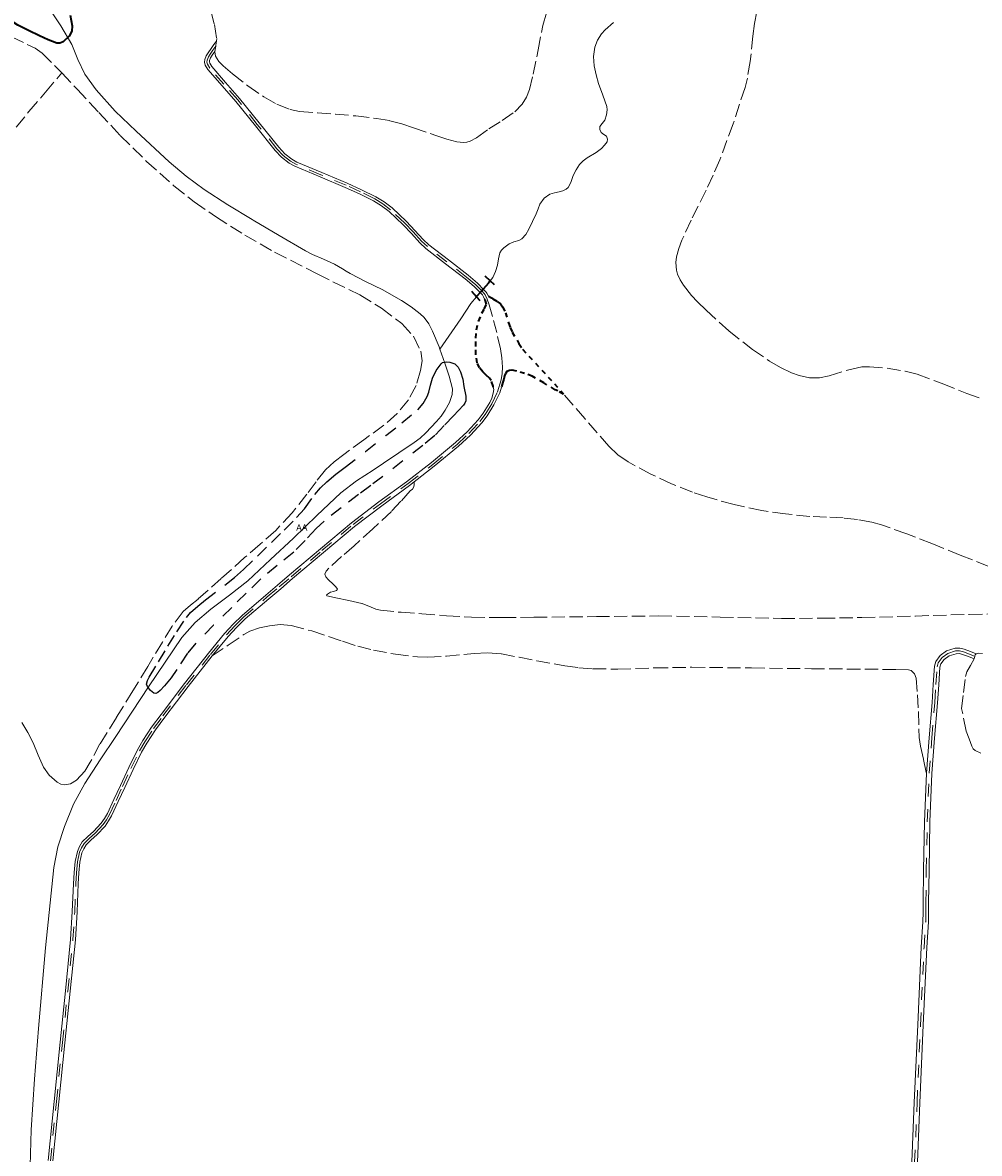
# Model space of a CAD drawing. Header units: metres. Extents: x 397317 to 400830, y 4588008 to 4590370.
# Tile 28 of 88: x 398714 to 399092, y 4588972 to 4589419. Entities that reach past the tile are written whole.
import ezdxf
from ezdxf.enums import TextEntityAlignment as Align

# ---------------------------------------------------------------- set-up
doc = ezdxf.new("R2010")
doc.units = ezdxf.units.M
doc.header["$MEASUREMENT"] = 0
for name, pattern in [('bt5mv20_nopinta', [10, 5, -5]), ('bt5mv20_tlin1', [7, 5.25, -1.75]), ('bt5mv20_tlin7', [3.75, 1.875, -1.875])]:
    doc.linetypes.add(name, pattern=pattern)
for name, color, linetype, lineweight in [('ARB01_CN', 7, 'Continuous', 15), ('ARB01_LN', 7, 'Continuous', 15), ('COB01_LN', 7, 'Continuous', 15), ('ESP02_LN', 7, 'Continuous', 15), ('FLU01_LN', 7, 'Continuous', 15), ('FLU03_LN', 7, 'Continuous', 15), ('PAR01_LN', 7, 'Continuous', 15), ('PON02_LN', 7, 'Continuous', 15), ('VIA16_LN', 7, 'Continuous', 15), ('VIA19_LN', 7, 'Continuous', 15)]:
    doc.layers.add(name, color=color, linetype=linetype, lineweight=lineweight)
doc.styles.add('034', font='txt')

msp = doc.modelspace()

# ---------------------------------------------------------------- linework, layer by layer
at = {"layer": 'ARB01_LN', "color": 3, "linetype": 'bt5mv20_nopinta', "lineweight": 25}
msp.add_polyline3d([(398872.13, 4589252.09, 142.21), (398864.27, 4589246, 140.87), (398856.4, 4589239.92, 139.53), (398851.56, 4589236.28, 138.67), (398846.7, 4589232.67, 137.84), (398839.9, 4589227.49, 137.31), (398833.14, 4589222.15, 137.21), (398829.96, 4589219.24, 137.15), (398825.61, 4589214.49, 137.12), (398821.12, 4589209.9, 136.98), (398814.58, 4589204.66, 136.46), (398808.15, 4589199.32, 135.74), (398802.36, 4589193.72, 134.74), (398796.59, 4589188.07, 134), (398789.46, 4589181.02, 133.77), (398782.37, 4589173.89, 133.55), (398779.1, 4589169.94, 133.44), (398774.93, 4589163.48, 133.27), (398772.69, 4589160.21, 133.18), (398770.04, 4589157.02, 133.09), (398768.3, 4589155.19, 132.78), (398767.42, 4589154.46, 132.53), (398766.55, 4589154.02, 132.29), (398765.73, 4589154.12, 132.06), (398764.49, 4589155.23, 131.67), (398763.26, 4589156.81, 131.41), (398762.89, 4589157.73, 131.43), (398763.24, 4589159.16, 131.67), (398764.01, 4589160.48, 131.89), (398767.66, 4589166.6, 132.45), (398771.39, 4589172.68, 132.95), (398774.92, 4589178.45, 133.26), (398778.68, 4589184.09, 133.6), (398780.34, 4589186.04, 133.83), (398783.19, 4589188.61, 134.27), (398786.18, 4589191.03, 134.65), (398793.86, 4589196.9, 135.24), (398797.67, 4589199.86, 135.51), (398801.27, 4589203.03, 135.83), (398806.78, 4589208.4, 136.58), (398812.28, 4589213.79, 137.25), (398817.28, 4589218.69, 137.53), (398822.28, 4589223.61, 137.8), (398825.33, 4589227.09, 138.03), (398829.5, 4589232.67, 138.4), (398831.71, 4589235.35, 138.59), (398834.2, 4589237.77, 138.78), (398837.82, 4589240.72, 139.08), (398841.49, 4589243.58, 139.42), (398849.54, 4589249.8, 140.66), (398857.6, 4589256.01, 141.77), (398863.91, 4589261.02, 141.96), (398870.15, 4589266.24, 141.95), (398872.29, 4589268.67, 141.93), (398873.9, 4589271.46, 141.85), (398874.58, 4589273.22, 141.67), (398875.26, 4589275.97, 141.15), (398876.04, 4589278.71, 140.49), (398877.51, 4589281.79, 139.35), (398879.4, 4589284.42, 138.28), (398880.03, 4589284.9, 138.14), (398881.56, 4589285.25, 137.99), (398882.89, 4589285.14, 137.95), (398884.8, 4589284.43, 138), (398886.16, 4589283.11, 138.14), (398887.08, 4589281.22, 138.39), (398887.95, 4589278.37, 138.87), (398888.44, 4589275.52, 139.49), (398889.18, 4589271.66, 140.88), (398889.14, 4589269.78, 141.58), (398888.85, 4589268.89, 141.82), (398888.32, 4589268.06, 141.94), (398886.31, 4589265.9, 142.02), (398884.3, 4589263.88, 142.08), (398880.61, 4589259.99, 142.3), (398876.92, 4589256.1, 142.53), (398872.13, 4589252.09, 142.21)], dxfattribs=at)
at = {"layer": 'COB01_LN', "color": 92, "linetype": 'bt5mv20_nopinta', "lineweight": 35}
for points in [[(398728.66, 4589411.28, 143.45), (398727.37, 4589411.32, 143.75), (398723.97, 4589412.6, 144.76), (398720.57, 4589414.18, 145.59), (398716.28, 4589416.24, 146.07), (398712, 4589418.43, 146.4), (398707.02, 4589421.72, 146.72)], [(398732.64, 4589422.35, 145.89), (398733.49, 4589418.16, 144.13), (398733.35, 4589416.08, 143.42), (398732.3, 4589414.01, 143.03), (398729.94, 4589411.81, 143.19), (398728.66, 4589411.28, 143.45)]]:
    msp.add_polyline3d(points, dxfattribs=at)
at = {"layer": 'ESP02_LN', "color": 254, "linetype": 'bt5mv20_tlin7', "lineweight": 35}
for points in [[(398900.04, 4589275.21, 145.68), (398899.95, 4589275.63, 145.68), (398899.15, 4589277.77, 145.68), (398898.56, 4589278.76, 145.68), (398897.26, 4589279.99, 145.68), (398895.96, 4589281.24, 145.68), (398894.62, 4589282.9, 145.79), (398893.63, 4589284.77, 145.96), (398893.14, 4589288.05, 146.1), (398893.14, 4589291.33, 146.24), (398893.13, 4589294.61, 146.58), (398893.4, 4589297.88, 146.9), (398894.23, 4589301.23, 147.02), (398895.55, 4589304.41, 147.05), (398896.47, 4589306.22, 147.04), (398897.38, 4589308.04, 147.02), (398896.79, 4589309.69, 147.01), (398896.59, 4589310.07, 147.01)], [(398898.13, 4589311.19, 147.02), (398899.29, 4589310.51, 147.22), (398899.88, 4589310.16, 147.32), (398901.63, 4589309.13, 147.62), (398902.9, 4589308.11, 147.78), (398903.76, 4589306.99, 147.8), (398904.86, 4589304.64, 147.62), (398906.07, 4589300.69, 147.05), (398906.72, 4589298.75, 146.73), (398907.57, 4589296.98, 146.45), (398910.19, 4589292.42, 145.57), (398911.59, 4589290.2, 145.12), (398924.25, 4589276.54, 145.16), (398927.83, 4589272.49, 145.52), (398925.64, 4589273.73, 145.39), (398924.48, 4589274.18, 145.31), (398920.03, 4589276.9, 145.26), (398915.44, 4589279.5, 145.25), (398912.45, 4589280.62, 145.25), (398909.4, 4589281.49, 145.25), (398907.41, 4589281.91, 145.25), (398906.41, 4589281.84, 145.25), (398905.47, 4589281.39, 145.25), (398904.97, 4589280.79, 145.23), (398904.84, 4589280.63, 145.23), (398904.53, 4589279.74, 145.25), (398904.18, 4589278.42, 145.43), (398903.83, 4589277.11, 145.67), (398903.25, 4589275.17, 145.67)]]:
    msp.add_polyline3d(points, dxfattribs=at)
at = {"layer": 'FLU01_LN', "color": 150, "linetype": 'Continuous', "lineweight": 15}
for points in [[(398724.21, 4589425.31, 143.35), (398729, 4589418.1, 143.35), (398733.42, 4589410.78, 143.35), (398735.75, 4589404.84, 143.35), (398738.45, 4589399.03, 143.35), (398742.95, 4589392.88, 143.35), (398750.55, 4589384.44, 143.35), (398758.78, 4589376.51, 143.35), (398771.82, 4589364.4, 143.35), (398778.57, 4589358.68, 143.35), (398785.71, 4589353.43, 143.35), (398795.1, 4589347.34, 143.35), (398804.64, 4589341.51, 143.34), (398805.06, 4589341.26, 143.33), (398815.39, 4589335.22, 143.1), (398825.73, 4589329.19, 142.86), (398828.56, 4589327.73, 142.63), (398832.91, 4589325.86, 141.8), (398837.21, 4589323.88, 140.73), (398840.36, 4589322, 139.2), (398841.88, 4589321.05, 138.42), (398843.49, 4589320.12, 138.03), (398849.78, 4589316.93, 137.78), (398856.14, 4589313.77, 137.61), (398863.81, 4589309.43, 137.43), (398867.52, 4589306.97, 137.34), (398871.11, 4589304.24, 137.23), (398872.67, 4589302.75, 137.14), (398874.58, 4589300.2, 136.97), (398876.06, 4589297.36, 136.84), (398878.61, 4589291.1, 136.69), (398878.93, 4589290.21, 136.67)], [(398947.63, 4589419.5, 155.64), (398944.26, 4589416.58, 155.07), (398942.89, 4589415.02, 154.79), (398941.29, 4589412.49, 154.35), (398940.22, 4589409.69, 153.88), (398939.65, 4589405.98, 153.16), (398939.94, 4589402.29, 152.45), (398940.74, 4589398.79, 151.9), (398941.7, 4589395.31, 151.35), (398943.38, 4589390.77, 150.61), (398945, 4589386.26, 149.87), (398945.14, 4589384.94, 149.73), (398944.8, 4589382.87, 149.64), (398944.15, 4589380.86, 149.55), (398943.13, 4589379.53, 149.42), (398942.17, 4589378.28, 149.29), (398942.2, 4589377.1, 149.21), (398942.71, 4589375.92, 149.13), (398943.79, 4589375.19, 149), (398944.85, 4589374.46, 148.86), (398945.25, 4589373.36, 148.82), (398945.09, 4589372.26, 148.77), (398944.09, 4589370.89, 148.57), (398942.87, 4589369.64, 148.38), (398940.68, 4589368, 148.11), (398937.22, 4589365.87, 147.72), (398935.6, 4589364.67, 147.52), (398934.19, 4589363.24, 147.32), (398932.8, 4589361.12, 147.06), (398931.63, 4589358.88, 146.8), (398930.81, 4589356.51, 146.59), (398930.37, 4589355.32, 146.49), (398929.68, 4589354.22, 146.39), (398928.89, 4589353.54, 146.31), (398927.52, 4589352.9, 146.18), (398926.06, 4589352.43, 146.04), (398924.25, 4589352.08, 145.8), (398922.46, 4589351.6, 145.56), (398920.13, 4589349.92, 145.3), (398918.5, 4589347.59, 145.05), (398917.76, 4589345.7, 144.88), (398917.04, 4589343.81, 144.72), (398915.62, 4589340.73, 144.57), (398914.12, 4589337.67, 144.41), (398912.89, 4589335.64, 144.22), (398911.33, 4589333.84, 144.03), (398910.21, 4589333.15, 143.9), (398908.22, 4589332.64, 143.71), (398906.32, 4589331.91, 143.61), (398904.23, 4589330.35, 143.61), (398903.34, 4589329.41, 143.61), (398902.67, 4589328.3, 143.61), (398902.14, 4589325.91, 143.61), (398901.76, 4589323.52, 143.61), (398900.95, 4589320.98, 143.61), (398899.81, 4589318.58, 143.61), (398898.81, 4589317.25, 143.6)], [(398893.42, 4589310.92, 143.46), (398891.23, 4589308.23, 143.34), (398889.22, 4589305.22, 142.87), (398887.2, 4589302.27, 141.96), (398878.93, 4589290.21, 136.67)], [(398878.93, 4589290.21, 136.67), (398880.91, 4589284.73, 136.54), (398882.65, 4589279.6, 136.42), (398883.87, 4589274.47, 136.3), (398883.83, 4589272.34, 136.18), (398882.74, 4589269.18, 135.84), (398880.99, 4589266.06, 135.53), (398879.39, 4589263.68, 135.35), (398877.59, 4589261.56, 135.16), (398873.35, 4589257.13, 134.67), (398871.12, 4589255.08, 134.43), (398868.71, 4589253.24, 134.24), (398862.69, 4589249.16, 133.87), (398856.67, 4589245.09, 133.5), (398852.48, 4589242.39, 133.3), (398845.97, 4589238.12, 132.81), (398839.78, 4589233.42, 132.37), (398830.32, 4589224.48, 132.01), (398820.98, 4589215.43, 131.86), (398812, 4589206.97, 131.89), (398802.96, 4589198.56, 131.81), (398795.7, 4589192.85, 131.54), (398788.28, 4589187.31, 131.27), (398782.19, 4589182.12, 131.02), (398776.91, 4589176.2, 130.79), (398763.71, 4589156.68, 130.5), (398750.72, 4589137.04, 130.53), (398744.59, 4589127.75, 130.53), (398738.5, 4589118.43, 130.53), (398734.04, 4589110.17, 130.53), (398730.47, 4589101.41, 130.53), (398727.82, 4589093.39, 130.53), (398726.18, 4589085.18, 130.53), (398722.9, 4589053.37, 130.41), (398720.19, 4589021.53, 130.2), (398718.59, 4589001.47, 130.03), (398717.29, 4588981.39, 129.76), (398716.83, 4588967.2, 129.24)]]:
    msp.add_polyline3d(points, dxfattribs=at)
at = {"layer": 'FLU03_LN', "color": 150, "linetype": 'bt5mv20_nopinta', "lineweight": 35}
msp.add_polyline3d([(398898.81, 4589317.25, 143.6), (398898.16, 4589316.38, 143.6), (398896.1, 4589314.01, 143.55), (398895.48, 4589313.3, 143.53), (398894.86, 4589312.59, 143.51), (398893.7, 4589311.27, 143.48), (398893.42, 4589310.92, 143.46)], dxfattribs=at)
at = {"layer": 'PAR01_LN', "color": 3, "linetype": 'bt5mv20_tlin1', "lineweight": 15}
for points in [[(398788.35, 4589424.06, 167.91), (398789.79, 4589418.6, 167.77), (398790.66, 4589413.1, 167.58), (398790.55, 4589412.13, 167.57), (398790.37, 4589410.5, 167.54), (398790.3, 4589410.14, 167.54), (398789.88, 4589407.92, 167.51), (398789.87, 4589407.89, 167.51), (398790.22, 4589406.19, 167.51), (398791.56, 4589404.07, 167.52), (398793.2, 4589402.3, 167.53), (398796.96, 4589399.16, 167.55), (398802.99, 4589394.36, 167.59), (398809.36, 4589390.02, 167.63), (398814.44, 4589387.18, 167.66), (398819.73, 4589385.04, 167.69), (398823.43, 4589384.24, 167.72), (398830.53, 4589383.69, 167.83), (398837.62, 4589383.24, 167.99), (398845.72, 4589382.47, 168.16), (398853.8, 4589381.53, 168.35), (398859.16, 4589380.59, 168.49), (398863.89, 4589379.36, 168.71), (398868.51, 4589377.81, 169.02), (398877.72, 4589374.61, 169.58), (398881.69, 4589373.29, 169.7), (398885.69, 4589372.2, 169.82), (398888.32, 4589371.94, 169.9), (398889.65, 4589372.09, 169.95), (398890.95, 4589372.5, 169.99), (398893.45, 4589373.87, 170.09), (398898.34, 4589377.4, 170.28), (398903.61, 4589380.63, 170.47), (398908.55, 4589384.16, 170.64), (398911.42, 4589387.17, 170.77), (398913.15, 4589389.94, 171.02), (398914.32, 4589392.89, 171.45), (398915.87, 4589399.06, 172.19), (398917.75, 4589408.69, 172.58), (398919.69, 4589418.29, 172.96), (398922.18, 4589427.01, 173.53)], [(398701.03, 4589421.63, 147.94), (398705.03, 4589417.35, 147.78), (398709.48, 4589413.84, 147.64), (398715.73, 4589410.8, 147.29), (398718.85, 4589409.34, 147.1), (398721.6, 4589407.35, 146.94), (398728.61, 4589400.32, 146.57), (398729.37, 4589399.52, 146.54)], [(399004.31, 4589423.86, 175.99), (399003.39, 4589419.01, 176.04), (399002.75, 4589414.06, 176.07), (399001.66, 4589404.06, 176.08), (399000.55, 4589397.47, 176.05), (398999.61, 4589393.79, 176.02), (398994.92, 4589379.37, 175.71), (398989.64, 4589365.15, 175.44), (398987.06, 4589359.08, 175.45), (398984.23, 4589353.12, 175.5), (398978.33, 4589341.3, 175.64), (398974.65, 4589333.31, 175.66), (398973.43, 4589330.11, 175.64), (398972.54, 4589326.73, 175.63), (398972.27, 4589324.46, 175.61), (398972.46, 4589321.52, 175.59), (398972.92, 4589319.93, 175.57), (398973.97, 4589317.64, 175.54), (398975.26, 4589315.48, 175.51), (398978.4, 4589311.44, 175.44), (398980.8, 4589308.9, 175.4), (398984.19, 4589305.63, 175.35), (398993.2, 4589297.49, 175.25), (399002.55, 4589290.11, 175.18), (399009.36, 4589285.44, 175.17), (399013.65, 4589282.91, 175.18), (399018.04, 4589280.88, 175.19), (399021.03, 4589279.85, 175.21), (399025.15, 4589278.95, 175.23), (399029.02, 4589278.9, 175.25), (399032.9, 4589279.65, 175.28), (399040.66, 4589282.09, 175.33), (399045.84, 4589283.22, 175.37), (399048.8, 4589283.3, 175.4), (399055.88, 4589282.68, 175.53), (399062.97, 4589281.55, 175.69), (399067.67, 4589280.32, 175.74), (399077.63, 4589276.64, 175.7), (399087.29, 4589272.69, 175.62), (399093.87, 4589270.38, 175.58)], [(398646.96, 4589292.93, 141.43), (398650.49, 4589297.7, 141.64), (398654.01, 4589302.46, 141.84), (398666.67, 4589318.83, 142.62), (398679.42, 4589335.13, 143.43), (398688.65, 4589348.02, 143.97), (398697.88, 4589360.9, 144.5), (398706.98, 4589372.68, 145.48), (398716.4, 4589384.22, 146.29), (398722.89, 4589391.87, 146.42), (398729.37, 4589399.52, 146.54)], [(398729.37, 4589399.52, 146.54), (398735.46, 4589393.12, 146.33), (398743.98, 4589383.91, 146.29), (398752.53, 4589374.74, 146.27), (398762.88, 4589364.53, 145.94), (398773.77, 4589354.87, 145.63), (398781.79, 4589348.51, 145.64), (398790.19, 4589342.66, 145.63), (398801.76, 4589335.39, 145.33), (398813.57, 4589328.55, 145.05), (398830.37, 4589320.03, 144.84), (398847.29, 4589311.67, 144.63), (398855.79, 4589306.48, 144.52), (398863.86, 4589300.32, 144.39), (398868.43, 4589295.36, 144.1), (398871.43, 4589289.43, 143.72), (398871.9, 4589285.64, 143.62), (398871.28, 4589281.84, 143.5), (398869.49, 4589275.86, 143.06), (398866.55, 4589270.23, 142.61), (398862, 4589264.77, 142.25), (398856.82, 4589260.13, 141.91), (398848.85, 4589254.36, 141.47), (398840.91, 4589248.6, 141.01), (398837.17, 4589245.69, 140.62), (398833.68, 4589242.5, 140.2), (398829.95, 4589237.73, 139.82), (398826.37, 4589232.84, 139.44), (398820.46, 4589225.45, 138.69), (398814.04, 4589218.54, 138), (398807.89, 4589213.13, 137.54), (398801.71, 4589207.75, 137.08), (398792.49, 4589199.55, 136.35), (398783.28, 4589191.35, 135.65), (398780.33, 4589188.94, 135.46), (398777.46, 4589186.42, 135.27), (398772.99, 4589180.62, 134.91), (398769.21, 4589174.32, 134.56), (398763.36, 4589164.66, 134.01), (398757.48, 4589155.01, 133.47), (398750.99, 4589144.54, 133.03), (398744.49, 4589134.08, 132.68), (398740.68, 4589126.85, 132.28), (398738.44, 4589123.26, 132.1), (398735.19, 4589119.69, 132.03), (398732.81, 4589118.23, 132.03), (398730.41, 4589117.88, 132.03), (398728.96, 4589118.19, 132.03), (398727.52, 4589118.98, 132.03), (398724.34, 4589121.69, 132.03), (398722.1, 4589124.88, 132.05), (398720.05, 4589129.68, 132.35), (398718.08, 4589134.47, 132.77), (398716, 4589138.58, 133.02), (398713.61, 4589142.53, 133.18)], [(399096.1, 4589204.31, 147.77), (399084.77, 4589208.78, 147.7), (399073.52, 4589213.36, 147.62), (399063.59, 4589217.17, 147.54), (399053.53, 4589220.77, 147.45), (399049.8, 4589221.83, 147.43), (399044.11, 4589222.87, 147.44), (399038.37, 4589223.49, 147.42), (399031.78, 4589223.78, 146.86), (399025.19, 4589224.07, 146.28), (399015.69, 4589225.05, 146.13), (399006.21, 4589226.41, 145.98), (398995.27, 4589228.73, 145.76), (398984.49, 4589231.77, 145.6), (398978.81, 4589233.66, 145.58), (398970.49, 4589236.98, 145.57), (398962.33, 4589240.8, 145.56), (398953.44, 4589245.61, 145.54), (398949.36, 4589248.49, 145.52), (398945.78, 4589251.92, 145.52), (398936.31, 4589262.76, 145.52), (398927.83, 4589272.49, 145.52)], [(398868.78, 4589237.72, 142.76), (398868.73, 4589236.74, 142.76), (398868.69, 4589235.75, 142.76), (398868.11, 4589234.91, 142.75), (398867.19, 4589234.21, 142.72), (398863.51, 4589230.09, 142.49), (398859.73, 4589226.05, 142.26), (398852.44, 4589219.19, 141.87), (398845.04, 4589212.48, 141.41), (398840.05, 4589208.15, 140.9), (398835.04, 4589203.62, 140.29), (398833.94, 4589202.44, 140.14), (398833.4, 4589201.19, 140.05), (398833.88, 4589200.12, 140.05), (398834.73, 4589199.06, 140.05), (398836.83, 4589197.09, 140.05), (398837.84, 4589196.18, 140.05), (398838.49, 4589195.24, 140.05), (398838.08, 4589194.7, 140.05), (398836.88, 4589194.33, 140.05), (398835.68, 4589194.1, 140.05), (398834.51, 4589193.34, 140.05), (398834.14, 4589192.95, 140.05), (398834.27, 4589192.71, 140.05), (398836, 4589192.3, 140.05), (398837.74, 4589191.9, 140.05), (398842.96, 4589190.74, 140.21), (398848.17, 4589189.58, 140.42), (398851.81, 4589188.18, 140.48), (398853.61, 4589187.43, 140.51), (398855.48, 4589186.97, 140.55), (398863.61, 4589186.13, 140.74), (398871.76, 4589185.51, 140.93), (398881.59, 4589184.71, 141.08), (398891.43, 4589184.15, 141.19), (398903.79, 4589184.05, 141.26), (398916.16, 4589184.15, 141.33), (398940.81, 4589184.44, 141.62), (398965.46, 4589184.68, 142.03), (398989.78, 4589184.21, 142.57), (399014.1, 4589183.7, 143.26), (399029.97, 4589183.77, 143.79), (399045.83, 4589184.05, 144.39), (399067.07, 4589184.66, 145.35), (399088.3, 4589185.32, 146.32), (399103.99, 4589185.63, 146.9)], [(398788.9, 4589168.85, 132.77), (398795.17, 4589173.13, 132.76), (398801.43, 4589177.41, 132.76), (398803.75, 4589178.7, 132.76), (398807.57, 4589179.99, 132.76), (398811.53, 4589180.83, 132.76), (398815.82, 4589181.27, 132.76), (398820.08, 4589180.91, 132.76), (398828.26, 4589178.76, 132.78), (398840.37, 4589174.65, 132.87), (398846.47, 4589172.7, 132.92), (398852.67, 4589171.13, 132.95), (398861.34, 4589169.54, 132.97), (398870.07, 4589168.49, 132.95), (398874.21, 4589168.35, 132.92), (398881.5, 4589168.79, 132.79), (398892.43, 4589169.89, 132.57), (398897.87, 4589170.07, 132.48), (398903.29, 4589169.67, 132.45), (398910.28, 4589168.34, 132.45), (398917.27, 4589166.95, 132.45), (398928.34, 4589165.02, 132.45), (398933.89, 4589164.23, 132.45), (398939.48, 4589163.77, 132.45), (398949.27, 4589163.66, 132.45), (398963.95, 4589164.12, 132.45), (398978.63, 4589164.39, 132.45), (399002.24, 4589164.1, 132.57), (399025.86, 4589163.83, 132.78), (399039.98, 4589163.69, 132.89), (399054.11, 4589163.56, 133), (399059.2, 4589163.51, 133.14), (399064.28, 4589163.39, 133.26), (399065.35, 4589163.06, 133.26), (399066.66, 4589161.78, 133.26), (399067.28, 4589160.1, 133.26), (399067.82, 4589153.52, 133.26), (399068.23, 4589146.93, 133.26), (399068.36, 4589140, 133.37), (399068.53, 4589136.55, 133.38), (399069.02, 4589133.17, 133.26), (399070.19, 4589127.84, 132.64), (399071.35, 4589122.51, 131.85)], [(399092.85, 4589130.45, 139.42), (399090.68, 4589131.4, 139.47), (399089.89, 4589132.18, 139.46), (399089.33, 4589133.19, 139.43), (399088.23, 4589136.14, 139.3), (399087.14, 4589139.09, 139.18), (399085.26, 4589148.05, 139.21), (399086.07, 4589154.38, 139.21), (399086.87, 4589160.7, 139.21), (399087.39, 4589162.55, 139.09), (399088.8, 4589165.13, 138.7), (399090.26, 4589167.69, 138.46), (399090.5, 4589168.81, 138.46), (399090.67, 4589169.33, 138.46), (399091.06, 4589169.71, 138.46), (399092.05, 4589170, 138.46), (399093.55, 4589169.9, 138.46)]]:
    msp.add_polyline3d(points, dxfattribs=at)
at = {"layer": 'PON02_LN', "color": 1, "linetype": 'Continuous', "lineweight": 35}
for points in [[(398900.5, 4589315.62, 145.81), (398898.81, 4589317.25, 145.81), (398896.9, 4589319.08, 145.81)], [(398891.41, 4589313.23, 146.55), (398893.42, 4589310.92, 146.55), (398894.69, 4589309.45, 146.55)]]:
    msp.add_polyline3d(points, dxfattribs=at)
at = {"layer": 'VIA16_LN', "color": 42, "linetype": 'bt5mv20_nopinta', "lineweight": 15}
for points in [[(398856.4, 4589347.72, 153.45), (398853.17, 4589349.72, 154.12), (398847.55, 4589352.47, 155.54), (398841.85, 4589355.08, 156.88), (398831.88, 4589359.21, 158.5), (398821.91, 4589363.41, 159.97), (398819.8, 4589364.56, 160.3), (398816.98, 4589366.83, 160.79), (398814.49, 4589369.49, 161.28), (398806.71, 4589379.14, 163.14), (398798.99, 4589388.81, 165), (398793.49, 4589395.05, 166.04), (398787.9, 4589401.45, 166.91), (398787, 4589402.98, 167.07), (398786.81, 4589403.82, 167.14), (398786.86, 4589404.62, 167.2), (398787.38, 4589405.85, 167.2), (398788.05, 4589406.98, 167.2), (398789.17, 4589408.56, 167.37), (398790.3, 4589410.14, 167.54)], [(398724.89, 4588969.18, 130.4), (398727.27, 4588992.55, 130.62), (398729.65, 4589015.92, 130.84), (398731.74, 4589036.28, 131.15), (398733.82, 4589056.65, 131.52), (398734.5, 4589067.67, 131.67), (398734.93, 4589078.71, 131.79), (398735.21, 4589083.08, 131.83), (398735.62, 4589087.45, 131.81), (398736.46, 4589091.22, 131.75), (398737.21, 4589093.01, 131.72), (398738.23, 4589094.72, 131.69), (398740.38, 4589096.77, 131.65), (398742.59, 4589098.76, 131.6), (398745.76, 4589102.19, 131.49), (398747.12, 4589104.08, 131.43), (398748.25, 4589106.11, 131.37), (398750.84, 4589111.68, 131.31), (398753.42, 4589117.25, 131.37), (398756.71, 4589124.29, 131.73), (398760.13, 4589131.27, 132.08), (398762.21, 4589134.9, 132.23), (398765.69, 4589140.12, 132.35), (398769.4, 4589145.2, 132.45), (398778.69, 4589157.39, 132.62), (398788.17, 4589169.44, 132.77), (398794.47, 4589177.16, 133.19), (398797.79, 4589180.83, 133.59), (398801.32, 4589184.2, 134.07), (398810.67, 4589192.2, 136.04), (398815.37, 4589196.2, 137.08), (398820.08, 4589200.2, 137.82), (398832.28, 4589210.53, 139.13), (398844.58, 4589220.85, 140.42), (398855.38, 4589229.04, 141.51), (398866.35, 4589237.02, 142.59), (398876.14, 4589244.63, 143.47), (398885.73, 4589252.54, 144.29), (398890.4, 4589256.91, 144.76), (398894.76, 4589261.67, 145.23), (398896.83, 4589264.35, 145.42), (398899.48, 4589268.62, 145.58), (398901.7, 4589273.31, 145.68), (398903.16, 4589278.15, 145.67), (398903.55, 4589280.6, 145.66), (398903.7, 4589283.05, 145.71), (398903.47, 4589286.74, 145.97), (398902.9, 4589290.41, 146.25), (398901.42, 4589296.77, 146.67), (398899.73, 4589303.09, 146.99), (398898.48, 4589307.79, 147.02), (398897.65, 4589310.07, 147.01), (398896.8, 4589311.69, 147.02), (398896.49, 4589312.27, 147.03), (398895.48, 4589313.3, 147.08), (398893.44, 4589315.39, 147.19), (398893.13, 4589315.7, 147.21), (398889.49, 4589318.76, 147.49), (398881.72, 4589324.77, 148.24), (398873.98, 4589330.81, 149.37), (398871.61, 4589332.98, 149.87), (398868.39, 4589336.58, 150.66), (398865.08, 4589340.12, 151.47), (398859.46, 4589345.4, 152.78), (398856.4, 4589347.72, 153.45)], [(399066.31, 4588958.56, 126.88), (399067.65, 4588992.15, 126.91), (399068.99, 4589022.86, 127.42), (399070.42, 4589053.57, 128.36), (399071.07, 4589063.69, 128.7), (399071.11, 4589067.45, 128.7), (399071.14, 4589071.21, 128.7), (399071.3, 4589084.04, 128.95), (399071.67, 4589103.27, 130.11), (399072.44, 4589122.45, 131.85), (399073.5, 4589136.45, 133.37), (399074.67, 4589150.43, 135.07), (399075.13, 4589157.53, 136.05), (399075.62, 4589164.62, 137.07), (399076.04, 4589166.2, 137.33), (399077.57, 4589168.24, 137.73), (399079.79, 4589169.88, 138.12), (399082.92, 4589170.84, 138.43), (399084.5, 4589170.88, 138.5), (399086.02, 4589170.53, 138.52), (399088.34, 4589169.62, 138.49), (399090.66, 4589168.7, 138.46)]]:
    msp.add_polyline3d(points, dxfattribs=at)
at = {"layer": 'VIA19_LN', "color": 7, "linetype": 'Continuous', "lineweight": 15}
for points in [[(398896.59, 4589310.07, 147.01), (398896.12, 4589310.96, 147.02), (398895.72, 4589311.71, 147.03), (398894.86, 4589312.59, 147.08), (398892.79, 4589314.7, 147.19), (398892.49, 4589315.01, 147.21), (398888.9, 4589318.03, 147.49), (398881.14, 4589324.03, 148.24), (398873.37, 4589330.09, 149.37), (398870.94, 4589332.32, 149.87), (398867.69, 4589335.94, 150.66), (398864.41, 4589339.46, 151.47), (398858.85, 4589344.68, 152.78), (398855.87, 4589346.94, 153.45), (398852.71, 4589348.9, 154.12), (398847.15, 4589351.62, 155.54), (398841.47, 4589354.22, 156.88), (398831.52, 4589358.34, 158.5), (398821.5, 4589362.56, 159.97), (398819.28, 4589363.77, 160.3), (398816.34, 4589366.14, 160.79), (398813.78, 4589368.87, 161.28), (398805.97, 4589378.55, 163.14), (398798.27, 4589388.21, 165), (398792.78, 4589394.43, 166.04), (398787.13, 4589400.9, 166.91), (398786.12, 4589402.62, 167.07), (398785.86, 4589403.74, 167.14), (398785.93, 4589404.84, 167.2), (398786.53, 4589406.28, 167.2), (398787.26, 4589407.49, 167.2), (398788.41, 4589409.11, 167.37), (398789.53, 4589410.69, 167.54), (398790.55, 4589412.13, 167.57)], [(398898.13, 4589311.19, 147.02), (398897.48, 4589312.41, 147.03), (398897.26, 4589312.83, 147.03), (398896.1, 4589314.01, 147.09), (398894.08, 4589316.08, 147.19), (398893.77, 4589316.4, 147.21), (398890.08, 4589319.49, 147.49), (398882.29, 4589325.51, 148.24), (398874.59, 4589331.53, 149.37), (398872.28, 4589333.64, 149.87), (398869.08, 4589337.21, 150.66), (398865.75, 4589340.78, 151.47), (398860.07, 4589346.12, 152.78), (398856.93, 4589348.49, 153.45), (398853.63, 4589350.54, 154.12), (398847.95, 4589353.32, 155.54), (398842.23, 4589355.94, 156.88), (398832.25, 4589360.07, 158.5), (398822.32, 4589364.26, 159.97), (398820.33, 4589365.34, 160.3), (398817.62, 4589367.52, 160.79), (398815.2, 4589370.11, 161.28), (398807.44, 4589379.72, 163.14), (398799.71, 4589389.41, 165), (398794.2, 4589395.67, 166.04), (398788.67, 4589402, 166.91), (398787.89, 4589403.33, 167.07), (398787.75, 4589403.9, 167.14), (398787.79, 4589404.4, 167.2), (398788.22, 4589405.43, 167.2), (398788.84, 4589406.47, 167.2), (398789.88, 4589407.92, 167.51)], [(398723.95, 4588969.26, 130.4), (398726.33, 4588992.65, 130.62), (398728.71, 4589016.02, 130.84), (398730.8, 4589036.38, 131.15), (398732.88, 4589056.73, 131.52), (398733.56, 4589067.72, 131.67), (398733.99, 4589078.76, 131.79), (398734.27, 4589083.16, 131.83), (398734.69, 4589087.6, 131.81), (398735.56, 4589091.51, 131.75), (398736.37, 4589093.44, 131.72), (398737.49, 4589095.31, 131.69), (398739.74, 4589097.46, 131.65), (398741.93, 4589099.43, 131.6), (398745.03, 4589102.78, 131.49), (398746.32, 4589104.59, 131.43), (398747.41, 4589106.54, 131.37), (398749.99, 4589112.07, 131.31), (398752.57, 4589117.65, 131.37), (398755.87, 4589124.7, 131.73), (398759.3, 4589131.71, 132.08), (398761.41, 4589135.39, 132.23), (398764.92, 4589140.65, 132.35), (398768.65, 4589145.76, 132.45), (398777.95, 4589157.96, 132.62), (398787.44, 4589170.03, 132.77), (398793.75, 4589177.78, 133.19), (398797.12, 4589181.48, 133.59), (398800.69, 4589184.9, 134.07), (398810.06, 4589192.92, 136.04), (398814.76, 4589196.92, 137.08), (398819.47, 4589200.92, 137.82), (398831.67, 4589211.25, 139.13), (398843.99, 4589221.59, 140.42), (398854.82, 4589229.8, 141.51), (398865.79, 4589237.77, 142.59), (398875.56, 4589245.36, 143.47), (398885.11, 4589253.25, 144.29), (398889.73, 4589257.57, 144.76), (398894.04, 4589262.28, 145.23), (398896.05, 4589264.88, 145.42), (398898.65, 4589269.07, 145.58), (398899.5, 4589270.88, 145.6), (398900.04, 4589272.78, 145.63), (398900.24, 4589274.23, 145.68), (398900.04, 4589275.21, 145.68)], [(398903.25, 4589275.17, 145.67), (398902.58, 4589272.97, 145.68), (398900.3, 4589268.17, 145.58), (398897.6, 4589263.81, 145.42), (398895.48, 4589261.06, 145.23), (398891.07, 4589256.25, 144.76), (398886.35, 4589251.83, 144.29), (398876.73, 4589243.89, 143.47), (398866.91, 4589236.27, 142.59), (398855.94, 4589228.29, 141.51), (398845.17, 4589220.11, 140.42), (398832.88, 4589209.81, 139.13), (398820.69, 4589199.48, 137.82), (398815.98, 4589195.48, 137.08), (398811.28, 4589191.49, 136.04), (398801.95, 4589183.5, 134.07), (398798.47, 4589180.17, 133.59), (398795.18, 4589176.55, 133.19), (398788.9, 4589168.85, 132.77), (398779.43, 4589156.81, 132.62), (398770.15, 4589144.64, 132.45), (398766.47, 4589139.58, 132.35), (398763.01, 4589134.4, 132.23), (398760.96, 4589130.83, 132.08), (398757.56, 4589123.88, 131.73), (398754.27, 4589116.85, 131.37), (398751.69, 4589111.28, 131.31), (398749.09, 4589105.68, 131.37), (398747.91, 4589103.58, 131.43), (398746.49, 4589101.59, 131.49), (398743.25, 4589098.09, 131.6), (398741.02, 4589096.09, 131.65), (398738.97, 4589094.13, 131.69), (398738.05, 4589092.59, 131.72), (398737.36, 4589090.93, 131.75), (398736.55, 4589087.3, 131.81), (398736.15, 4589083.01, 131.83), (398735.87, 4589078.66, 131.79), (398735.44, 4589067.62, 131.67), (398734.76, 4589056.57, 131.52), (398732.67, 4589036.19, 131.15), (398730.59, 4589015.82, 130.84), (398728.2, 4588992.46, 130.62), (398725.83, 4588969.1, 130.4)], [(399065.22, 4588958.59, 126.88), (399066.56, 4588992.2, 126.91), (399067.9, 4589022.91, 127.42), (399069.33, 4589053.63, 128.36), (399069.98, 4589063.7, 128.7), (399070.01, 4589067.46, 128.7), (399070.05, 4589071.22, 128.7), (399070.2, 4589084.06, 128.95), (399070.58, 4589103.3, 130.11), (399071.35, 4589122.51, 131.85), (399072.42, 4589136.53, 133.37), (399073.58, 4589150.51, 135.07), (399074.04, 4589157.6, 136.05), (399074.54, 4589164.8, 137.07), (399075.04, 4589166.69, 137.33), (399076.79, 4589169.03, 137.73), (399079.29, 4589170.87, 138.12), (399082.74, 4589171.93, 138.43), (399084.61, 4589171.98, 138.5), (399086.35, 4589171.57, 138.52), (399088.74, 4589170.63, 138.49), (399091.06, 4589169.71, 138.46)], [(399067.4, 4588958.52, 126.88), (399068.74, 4588992.1, 126.91), (399070.08, 4589022.82, 127.42), (399071.51, 4589053.51, 128.36), (399072.16, 4589063.68, 128.7), (399072.2, 4589067.44, 128.7), (399072.23, 4589071.2, 128.7), (399072.39, 4589084.03, 128.95), (399072.76, 4589103.24, 130.11), (399073.53, 4589122.39, 131.85), (399074.59, 4589136.36, 133.37), (399075.76, 4589150.35, 135.07), (399076.22, 4589157.45, 136.05), (399076.7, 4589164.44, 137.07), (399077.04, 4589165.72, 137.33), (399078.34, 4589167.46, 137.73), (399080.29, 4589168.89, 138.12), (399083.1, 4589169.75, 138.43), (399084.39, 4589169.79, 138.5), (399085.69, 4589169.49, 138.52), (399087.94, 4589168.6, 138.49), (399090.26, 4589167.69, 138.46)]]:
    msp.add_polyline3d(points, dxfattribs=at)

# ---------------------------------------------------------------- texts
at = {"layer": 'ARB01_CN', "color": 251, "linetype": 'Continuous', "lineweight": 0, "style": '034'}
msp.add_text('AA', height=2.5, dxfattribs=at).set_placement((398824.31, 4589219.63), align=Align.MIDDLE_CENTER)

doc.saveas('drawing.dxf')
